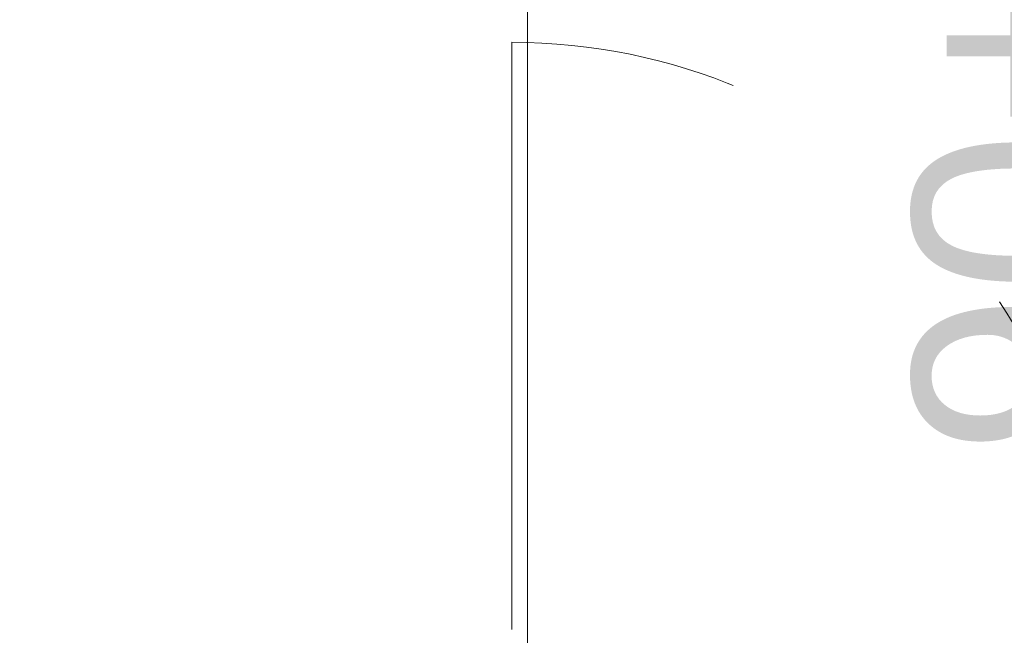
# Model space of a CAD drawing. Header units: centimetres. Extents: x -1631 to 21770, y -8842 to 3590.
# Tile 36 of 150: x 299 to 384, y 1020 to 1074. Entities that reach past the tile are written whole.
import ezdxf

# ---------------------------------------------------------------- set-up
doc = ezdxf.new("R2010")
doc.units = ezdxf.units.CM
doc.linetypes.add('Dash', pattern=[60, 30, -30])
for name, color, linetype, lineweight in [('A-DETL', 90, 'Continuous', 9), ('A-DOOR', 31, 'Continuous', 13), ('A-DOOR-HDLN', 31, 'Dash', 9), ('A-DOOR-IDEN', 31, 'Continuous', 13), ('A-WALL-IDEN', 211, 'Continuous', 13)]:
    doc.layers.add(name, color=color, linetype=linetype, lineweight=lineweight)
doc.styles.add('Arial_8', font='arial.ttf', dxfattribs={"height": 18})

# ---------------------------------------------------------------- blocks, each defined once
blk = doc.blocks.new('Schueco_FWS_ADS-75-SimplySmart_inw_Family-02 - FWS SI insert unit 90-2368450-5_piętro III __10_50 m_ - stan projektowany')
at = {"layer": 'A-DOOR'}
blk.add_line((72.3, -58.25), (72.3, -7.6), dxfattribs=at)
at = {"layer": 'A-DOOR-HDLN'}
blk.add_arc((72.3, -7.6), 50.65, 180, 270, dxfattribs=at)

msp = doc.modelspace()

# ---------------------------------------------------------------- linework, layer by layer
at = {"layer": 'A-DETL', "linetype": 'Dash', "lineweight": 25}
msp.add_open_spline([(-555.623, 1472.575), (-478.908, 1472.575), (-450.623, 1472.575), (-439.123, 1472.575), (-439.123, 1461.075), (-439.123, 1432.79), (-439.123, 1329.11), (-439.123, 1326.281), (-439.123, 1289.326), (-402.167, 1289.326), (-399.339, 1289.326), (54.377, 1289.326), (347.204, 1289.326), (391.666, 1289.326), (413.877, 1267.114), (413.877, 1211.148), (413.877, 1019.9)], degree=3, knots=[0, 0, 0, 0, 1.274059, 1.834911, 2.395763, 3.964714, 5.438832, 7.007784, 7.847024, 8.686264, 14.083246, 22.278473, 30.929004, 34.961158, 36.402966, 39.45005, 39.45005, 39.45005, 39.45005], dxfattribs=at)
at = {"layer": 'A-WALL-IDEN'}
msp.add_line((342.927, 1013.376), (342.927, 1082.111), dxfattribs=at)

# ---------------------------------------------------------------- block references
at = {"layer": 'A-DOOR', "rotation": 180}
msp.add_blockref('Schueco_FWS_ADS-75-SimplySmart_inw_Family-02 - FWS SI insert unit 90-2368450-5_piętro III __10_50 m_ - stan projektowany', (413.877, 1013.376), dxfattribs=at)

# ---------------------------------------------------------------- texts
at = {"layer": 'A-DOOR-IDEN', "insert": (399.348, 1036.01), "char_height": 18, "width": 70.8, "attachment_point": 4, "rotation": 90, "line_spacing_factor": 0.936439, "style": 'Arial_8'}
msp.add_mtext('\\pxt7.05556,14.11111,21.16667,28.22222,35.27778,42.33333,49.38889,56.44444,63.5,70.55556,77.61111,84.66667,91.72222,98.77778,105.83333,112.88889,119.94444,127,134.05556,141.11111,148.16667,155.22222,162.27778,169.33333,176.38889,183.44444,190.5,197.55556,204.61111,211.66667,218.72222,225.77778;{90+50\\P200}', dxfattribs=at)

doc.saveas('drawing.dxf')
